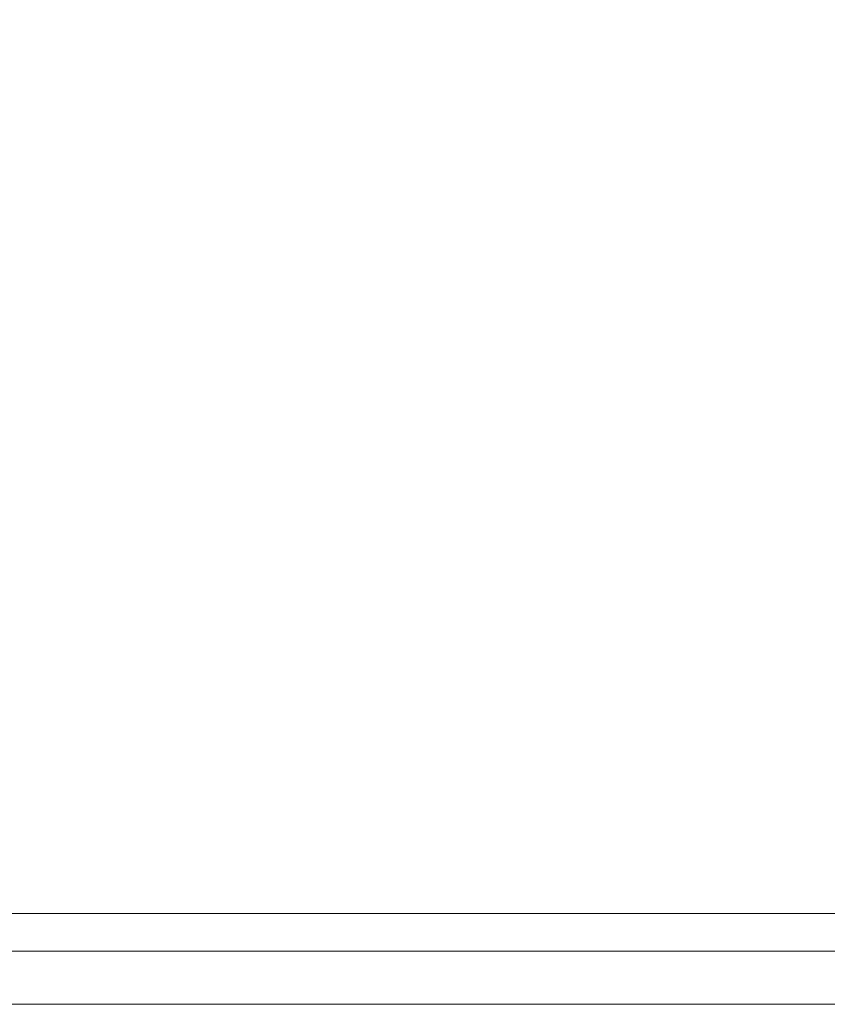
# Model space of a CAD drawing. Header units: millimetres. Extents: x -148 to 148, y -92 to 92.
# Tile 24 of 49: x -3 to 73, y -92 to 0. Entities that reach past the tile are written whole.
import ezdxf

# ---------------------------------------------------------------- set-up
doc = ezdxf.new("R2010")
doc.units = ezdxf.units.MM
doc.header["$LTSCALE"] = 25.4
doc.layers.add('Lighting-Moving Light', color=7, linetype='Continuous', lineweight=5, true_color=0x000000)

# ---------------------------------------------------------------- blocks, each defined once
blk = doc.blocks.new('Group-1')
at = {"layer": 'Lighting-Moving Light', "color": 7, "linetype": 'Continuous', "lineweight": 5, "transparency": 33554687}
for points in [[(-1905.589, -1205.846, -16.5), (-2119.658, -1205.846, -16.5), (-2119.658, -1379.915, -16.5), (-1905.589, -1379.915, -16.5)], [(-2116.123, -1209.38, -108.466), (-1909.124, -1209.38, -108.466), (-1909.124, -1376.38, -108.466), (-2116.123, -1376.38, -108.466)], [(-1900.624, -1384.88, -99.966), (-2124.623, -1384.88, -99.966), (-2116.123, -1376.38, -108.466), (-1909.124, -1376.38, -108.466)], [(-2124.623, -1384.88, -21.465), (-1900.623, -1384.88, -21.465), (-1905.589, -1379.915, -16.5), (-2119.658, -1379.915, -16.5)]]:
    blk.add_3dface(points, dxfattribs=at)
for points, invisible_edges in [([(-2124.623, -1384.88, -21.465), (-2124.623, -1384.88, -99.966), (-1900.624, -1384.88, -99.966), (-1900.623, -1384.88, -99.965)], 9), ([(-1900.623, -1384.88, -99.965), (-1900.623, -1384.88, -21.465), (-2124.623, -1384.88, -21.465)], 8)]:
    blk.add_3dface(points, dxfattribs=dict(at, invisible_edges=invisible_edges))
at = {"layer": 'Lighting-Moving Light', "color": 0, "flags": 1}
for tag in ['Yoke', 'Weight', 'Weight', 'Wattage', '3D_Symbol_Name', 'Candlepower', 'Body', 'Model_Name', 'Beam_Angle', 'Field_Angle', 'Remarks', 'Beam_Angle_2', 'Field_Angle_2', 'Num_Channels', 'Frame_Size', 'Device_Type', 'FixtureID', 'Frame_Size', 'Base', 'Lens', 'Inst_Type', 'Lamp']:
    blk.add_attdef(tag, (-2481.594, 128.93), '', height=0.18, dxfattribs=at)

msp = doc.modelspace()

# ---------------------------------------------------------------- block references
at = {"layer": 'Lighting-Moving Light', "color": 7, "transparency": 33554687}
msp.add_blockref('Group-1', (2012.623, 1292.88), dxfattribs=at)

doc.saveas('drawing.dxf')
